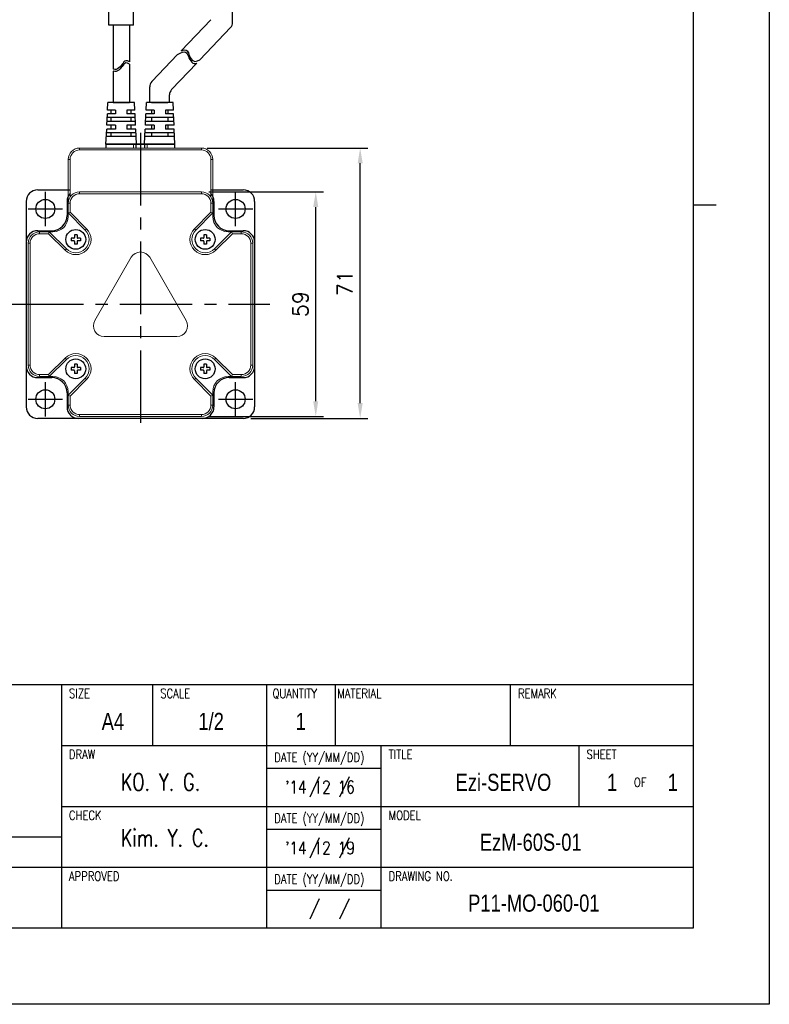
# Model space of a CAD drawing. Header units: millimetres. Extents: x 0 to 594, y 0 to 420.
# Tile 3 of 4: x 397 to 594, y 0 to 259. Entities that reach past the tile are written whole.
import ezdxf

# ---------------------------------------------------------------- set-up
doc = ezdxf.new("R2010")
doc.units = ezdxf.units.MM
doc.header["$PDSIZE"] = -1
doc.linetypes.add('CENTER2', pattern=[28.575, 19.05, -3.175, 3.175, -3.175])
doc.layers.add('DIM', color=3, linetype='Continuous')
doc.layers.add('SHEET', color=1, linetype='Continuous')
doc.styles.add('SHB', font='romans.shx', dxfattribs={"width": 0.75, "bigfont": 'whgtxt.shx'})
doc.styles.add('SHEET1', font='ROMANS.SHX', dxfattribs={"width": 0.8, "height": 3})
doc.styles.add('SHEET2', font='txt', dxfattribs={"width": 0.8, "height": 3})
doc.styles.get("Standard").update_dxf_attribs({"font": 'txt.shx', "bigfont": 'whgtxt.shx'})
doc.dimstyles.new('ISO-25', dxfattribs={"dimtxt": 2.5, "dimasz": 2.5, "dimexe": 1.25, "dimexo": 0.625, "dimtad": 1, "dimtxsty": 'Standard', "dimcen": 2.5, "dimadec": 0, "dimazin": 0, "dimtfac": 1, "dimtmove": 0, "dimatfit": 3, "dimfxl": 0, "dimarcsym": 0})

# ---------------------------------------------------------------- blocks, each defined once
blk = doc.blocks.new('*D17')
at = {"color": 8, "lineweight": -2}
for p, q in [((446.76, 213.43), (476.82, 213.43)), ((474.82, 158.43), (474.82, 209.43)), ((446.76, 154.43), (476.82, 154.43))]:
    blk.add_line(p, q, dxfattribs=at)
at = {"color": 8}
for points in [[(474.15, 209.43), (475.48, 209.43), (474.82, 213.43)], [(474.15, 158.43), (475.48, 158.43), (474.82, 154.43)]]:
    blk.add_solid(points, dxfattribs=at)
at = {"layer": 'Defpoints', "color": 0}
for p in [(444.76, 213.43), (474.82, 213.43), (444.76, 154.43)]:
    blk.add_point(p, dxfattribs=at)
at = {"color": 3, "insert": (470.82, 183.93), "char_height": 4, "attachment_point": 5, "rotation": 90}
blk.add_mtext('\\A1;59', dxfattribs=at)
blk = doc.blocks.new('*D18')
at = {"color": 8, "lineweight": -2}
for p, q in [((446.27, 224.93), (488.49, 224.93)), ((486.49, 157.93), (486.49, 220.93)), ((457.76, 153.93), (488.49, 153.93))]:
    blk.add_line(p, q, dxfattribs=at)
at = {"color": 8}
for points in [[(485.83, 220.93), (487.16, 220.93), (486.49, 224.93)], [(485.83, 157.93), (487.16, 157.93), (486.49, 153.93)]]:
    blk.add_solid(points, dxfattribs=at)
at = {"layer": 'Defpoints', "color": 0}
for p in [(444.27, 224.93), (486.49, 224.93), (455.76, 153.93)]:
    blk.add_point(p, dxfattribs=at)
at = {"color": 3, "insert": (482.49, 189.43), "char_height": 4, "attachment_point": 5, "rotation": 90}
blk.add_mtext('\\A1;71', dxfattribs=at)

msp = doc.modelspace()

# ---------------------------------------------------------------- linework, layer by layer
for p, q in [((452.9725, 257.9542), (452.9725, 268.6663)), ((447.2213, 258.6542), (439.4196, 250.4559)), ((421.551, 257.1892), (421.551, 245.7474)), ((425.851, 257.1892), (425.851, 247.5632)), ((452.4213, 256.5754), (444.3531, 248.097)), ((438.4891, 249.4782), (431.7354, 242.381)), ((425.851, 246.9887), (425.851, 236.9286)), ((443.5423, 247.245), (436.9354, 240.3022)), ((421.551, 245.1729), (421.551, 236.9286)), ((431.1842, 236.9286), (431.1842, 241.0023)), ((436.3842, 236.9286), (436.3842, 238.9235)), ((420.1101, 234.9286), (420.201, 236.9286)), ((427.201, 236.9286), (420.201, 236.9286)), ((425.851, 236.9286), (421.551, 236.9286)), ((423.6572, 236.9286), (425.851, 236.9286)), ((427.2919, 234.9286), (427.201, 236.9286)), ((430.2371, 234.9286), (430.328, 236.9286)), ((437.328, 236.9286), (430.328, 236.9286)), ((436.3842, 236.9286), (431.096, 236.9286)), ((435.978, 236.9286), (431.678, 236.9286)), ((433.7842, 236.9286), (435.978, 236.9286)), ((437.4189, 234.9286), (437.328, 236.9286)), ((419.9282, 230.9286), (420.0646, 233.9286)), ((427.3828, 232.9286), (420.0192, 232.9286)), ((422.201, 233.9286), (420.0646, 233.9286)), ((422.201, 233.9286), (420.0646, 233.9286)), ((422.201, 234.9286), (420.1101, 234.9286)), ((422.201, 234.9286), (420.1101, 234.9286)), ((421.101, 233.9286), (421.101, 234.9286)), ((421.101, 231.9286), (421.101, 232.9286)), ((422.201, 234.9286), (422.201, 233.9286)), ((427.2919, 234.9286), (425.201, 234.9286)), ((425.201, 234.9286), (425.201, 233.9286)), ((427.3373, 233.9286), (425.201, 233.9286)), ((426.301, 233.9286), (426.301, 234.9286)), ((426.301, 231.9286), (426.301, 232.9286)), ((427.4737, 230.9286), (427.3373, 233.9286)), ((430.0553, 230.9286), (430.1916, 233.9286)), ((437.5098, 232.9286), (430.1462, 232.9286)), ((432.328, 233.9286), (430.1916, 233.9286)), ((432.328, 233.9286), (430.1916, 233.9286)), ((432.328, 234.9286), (430.2371, 234.9286)), ((432.328, 234.9286), (430.2371, 234.9286)), ((431.678, 234.9286), (431.678, 233.9286)), ((431.678, 232.9286), (431.678, 231.9286)), ((432.328, 234.9286), (432.328, 233.9286)), ((437.4189, 234.9286), (435.328, 234.9286)), ((435.328, 234.9286), (435.328, 233.9286)), ((437.4644, 233.9286), (435.328, 233.9286)), ((435.978, 234.9286), (435.978, 233.9286)), ((435.978, 232.9286), (435.978, 231.9286)), ((437.6007, 230.9286), (437.4644, 233.9286)), ((422.201, 230.9286), (419.9282, 230.9286)), ((427.4282, 231.9286), (419.9737, 231.9286)), ((421.101, 229.9286), (421.101, 230.9286)), ((422.201, 230.9286), (422.201, 229.9286)), ((427.4737, 230.9286), (425.201, 230.9286)), ((425.201, 230.9286), (425.201, 229.9286)), ((426.301, 229.9286), (426.301, 230.9286)), ((432.328, 230.9286), (430.0553, 230.9286)), ((437.5553, 231.9286), (430.1007, 231.9286)), ((431.678, 230.9286), (431.678, 229.9286)), ((432.328, 230.9286), (432.328, 229.9286)), ((437.6007, 230.9286), (435.328, 230.9286)), ((435.328, 230.9286), (435.328, 229.9286)), ((435.978, 230.9286), (435.978, 229.9286)), ((419.701, 225.9286), (419.8828, 229.9286)), ((427.6101, 227.9286), (419.7919, 227.9286)), ((427.5646, 228.9286), (419.8373, 228.9286)), ((422.201, 229.9286), (419.8828, 229.9286)), ((421.101, 227.9286), (421.101, 228.9286)), ((427.5192, 229.9286), (425.201, 229.9286)), ((426.301, 227.9286), (426.301, 228.9286)), ((427.701, 225.9286), (427.5192, 229.9286)), ((429.828, 225.9286), (430.0098, 229.9286)), ((437.7371, 227.9286), (429.9189, 227.9286)), ((437.6916, 228.9286), (429.9644, 228.9286)), ((432.328, 229.9286), (430.0098, 229.9286)), ((431.678, 228.9286), (431.678, 227.9286)), ((437.6462, 229.9286), (435.328, 229.9286)), ((435.978, 228.9286), (435.978, 227.9286)), ((437.828, 225.9286), (437.6462, 229.9286)), ((401.7645, 213.9286), (410.2683, 213.9286)), ((447.2683, 213.9286), (455.7645, 213.9286)), ((398.7645, 210.9286), (398.7645, 156.9286)), ((458.7645, 210.9286), (458.7645, 156.9286)), ((455.7645, 153.9286), (401.7645, 153.9286))]:
    msp.add_line(p, q)
at = {"color": 0}
for p, q in [((420.4811, 257.1892), (420.4811, 261.599)), ((426.9208, 257.1892), (426.9208, 261.6004)), ((426.9208, 257.1892), (420.4811, 257.1892)), ((438.4891, 249.4782), (439.3514, 249.9446)), ((439.3514, 249.9446), (439.8161, 250.1169)), ((439.4196, 250.4559), (439.5001, 250.4995)), ((439.4397, 250.4771), (439.9648, 250.6718)), ((439.8161, 250.1169), (440.2574, 250.1827)), ((439.9648, 250.6718), (440.4061, 250.7376)), ((440.2574, 250.1827), (440.6358, 250.1048)), ((440.4061, 250.7376), (440.7845, 250.6597)), ((440.6358, 250.1048), (440.8651, 249.93)), ((440.7845, 250.6597), (441.0138, 250.4849)), ((440.8651, 249.93), (441.0502, 249.6712)), ((441.0138, 250.4849), (441.1988, 250.2261)), ((441.0502, 249.6712), (441.2076, 249.352)), ((441.1988, 250.2261), (441.3563, 249.9069)), ((441.2076, 249.352), (441.3544, 248.9959)), ((441.3544, 248.9959), (441.5083, 248.6263)), ((441.3563, 249.9069), (441.5031, 249.5508)), ((441.5031, 249.5508), (441.657, 249.1812)), ((441.5083, 248.6263), (441.7159, 248.204)), ((441.657, 249.1812), (441.8646, 248.7589)), ((441.8646, 248.7589), (442.1063, 248.3756)), ((442.1063, 248.3756), (442.3821, 248.0565)), ((421.6676, 245.681), (421.551, 245.7474)), ((422.7097, 245.7545), (422.3492, 245.613)), ((423.0587, 245.9913), (422.7097, 245.7545)), ((423.3913, 246.2991), (423.0587, 245.9913)), ((423.3913, 245.7246), (423.0587, 245.4169)), ((423.7012, 246.6532), (423.3913, 246.2991)), ((423.7012, 246.0787), (423.3913, 245.7246)), ((423.9455, 246.9704), (423.7012, 246.6532)), ((423.9455, 246.3959), (423.7012, 246.0787)), ((424.1794, 247.2763), (423.9455, 246.9704)), ((424.1794, 246.7018), (423.9455, 246.3959)), ((424.4141, 247.5439), (424.1794, 247.2763)), ((424.4141, 246.9694), (424.1794, 246.7018)), ((424.6599, 247.746), (424.4141, 247.5439)), ((424.6599, 247.1715), (424.4141, 246.9694)), ((424.9266, 247.8555), (424.6599, 247.746)), ((424.9266, 247.281), (424.6599, 247.1715)), ((425.3123, 247.8328), (424.9266, 247.8555)), ((425.3123, 247.2584), (424.9266, 247.281)), ((425.7215, 247.655), (425.3123, 247.8328)), ((425.7215, 247.0805), (425.3123, 247.2584)), ((425.851, 247.5632), (425.7215, 247.655)), ((425.851, 246.9887), (425.7215, 247.0805)), ((441.7159, 248.204), (441.9576, 247.8207)), ((441.9576, 247.8207), (442.2334, 247.5016)), ((442.2334, 247.5016), (442.5449, 247.2716)), ((442.3821, 248.0565), (442.6936, 247.8265)), ((442.5449, 247.2716), (442.8929, 247.1558)), ((442.6936, 247.8265), (443.0416, 247.7107)), ((442.8929, 247.1558), (443.2209, 247.1609)), ((443.0416, 247.7107), (443.3696, 247.7158)), ((443.2209, 247.1609), (443.5612, 247.25)), ((443.3696, 247.7158), (443.7098, 247.8049)), ((443.7098, 247.8049), (444.3531, 248.097)), ((421.6676, 245.1065), (421.551, 245.1729)), ((421.9831, 245.5912), (421.6676, 245.681)), ((421.9831, 245.0167), (421.6676, 245.1065)), ((422.3492, 245.613), (421.9831, 245.5912)), ((422.3492, 245.0385), (421.9831, 245.0167)), ((422.7097, 245.18), (422.3492, 245.0385)), ((423.0587, 245.4169), (422.7097, 245.18))]:
    msp.add_line(p, q, dxfattribs=at)
at = {"lineweight": 35}
for p, q in [((421.551, 236.9286), (423.6572, 236.9286)), ((431.678, 236.9286), (433.7842, 236.9286)), ((419.7645, 225.9286), (427.6375, 225.9286)), ((419.7645, 225.9286), (427.6375, 225.9286)), ((429.8915, 225.9286), (427.6375, 225.9286)), ((429.8915, 225.9286), (437.7645, 225.9286)), ((429.8915, 225.9286), (437.7645, 225.9286))]:
    msp.add_line(p, q, dxfattribs=at)
at = {"color": 1, "linetype": 'CENTER2'}
for p, q in [((428.7645, 228.9286), (428.7645, 149.9286)), ((403.7645, 204.4286), (403.7645, 213.4286)), ((453.7645, 204.4286), (453.7645, 213.4286)), ((399.2645, 208.9286), (408.2645, 208.9286)), ((449.2645, 208.9286), (458.2645, 208.9286)), ((394.7645, 183.9286), (462.7645, 183.9286)), ((403.7645, 154.4286), (403.7645, 163.4286)), ((453.7645, 154.4286), (453.7645, 163.4286)), ((399.2645, 158.9286), (408.2645, 158.9286)), ((449.2645, 158.9286), (458.2645, 158.9286))]:
    msp.add_line(p, q, dxfattribs=at)
at = {"color": 7, "linetype": 'Continuous', "lineweight": 15}
for p, q in [((419.7645, 225.9286), (419.7645, 224.9286)), ((426.9728, 225.9286), (419.7645, 225.9286)), ((426.9728, 225.9286), (426.9728, 224.9286)), ((426.9728, 225.9286), (430.5561, 225.9286)), ((430.5561, 225.9286), (430.5561, 224.9286)), ((430.5561, 225.9286), (437.7645, 225.9286)), ((437.7645, 225.9286), (437.7645, 224.9286)), ((412.7645, 224.9286), (444.7645, 224.9286)), ((412.7645, 224.9286), (412.7645, 224.4286)), ((444.7645, 224.4286), (412.7645, 224.4286)), ((444.7645, 224.9286), (444.7645, 224.4286)), ((409.7645, 221.9286), (410.2645, 221.9286)), ((409.7645, 210.4286), (409.7645, 221.9286)), ((410.2645, 221.9286), (410.2645, 212.0869)), ((447.7645, 221.9286), (447.2645, 221.9286)), ((447.2645, 212.0869), (447.2645, 221.9286)), ((447.7645, 221.9286), (447.7645, 210.4286)), ((412.7645, 213.4286), (444.7645, 213.4286)), ((412.7645, 213.4286), (412.7645, 212.9286)), ((444.7645, 212.9286), (412.7645, 212.9286)), ((444.7645, 213.4286), (444.7645, 212.9286)), ((409.7645, 210.4286), (410.2645, 210.4286)), ((409.7645, 207.8784), (409.7645, 210.4286)), ((410.2645, 210.4286), (410.2645, 208.0855)), ((447.2645, 208.0855), (447.2645, 210.4286)), ((447.7645, 210.4286), (447.2645, 210.4286)), ((447.7645, 210.4286), (447.7645, 207.8784)), ((409.7645, 207.8784), (410.2645, 208.0855)), ((414.2394, 203.4035), (409.7645, 207.8784)), ((409.7645, 207.8784), (409.7645, 206.9286)), ((410.2645, 208.0855), (414.5929, 203.757)), ((442.9361, 203.757), (447.2645, 208.0855)), ((447.7645, 207.8784), (443.2896, 203.4035)), ((447.7645, 207.8784), (447.2645, 208.0855)), ((447.7645, 206.9286), (447.7645, 207.8784)), ((402.2645, 202.9286), (404.8147, 202.9286)), ((402.2645, 202.9286), (402.2645, 202.4286)), ((404.6076, 202.4286), (402.2645, 202.4286)), ((404.8147, 202.9286), (404.6076, 202.4286)), ((408.9361, 198.1002), (404.6076, 202.4286)), ((404.8147, 202.9286), (409.2896, 198.4537)), ((405.7645, 202.9286), (404.8147, 202.9286)), ((414.2394, 203.4035), (414.5929, 203.757)), ((442.9361, 203.757), (443.2896, 203.4035)), ((448.2394, 198.4537), (452.7142, 202.9286)), ((452.9213, 202.4286), (448.5929, 198.1002)), ((452.7142, 202.9286), (451.7645, 202.9286)), ((452.9213, 202.4286), (452.7142, 202.9286)), ((452.7142, 202.9286), (455.2645, 202.9286)), ((455.2645, 202.4286), (452.9213, 202.4286)), ((455.2645, 202.4286), (455.2645, 202.9286)), ((399.2645, 199.9286), (399.7645, 199.9286)), ((399.2645, 167.9286), (399.2645, 199.9286)), ((399.7645, 199.9286), (399.7645, 167.9286)), ((457.7645, 167.9286), (457.7645, 199.9286)), ((457.7645, 199.9286), (458.2645, 199.9286)), ((458.2645, 199.9286), (458.2645, 167.9286)), ((409.2896, 198.4537), (408.9361, 198.1002)), ((448.5929, 198.1002), (448.2394, 198.4537)), ((426.3396, 196.2286), (416.7556, 179.6286)), ((440.7734, 179.6286), (431.1894, 196.2286)), ((419.1805, 175.4286), (438.3485, 175.4286)), ((404.6076, 165.4286), (408.9361, 169.757)), ((409.2896, 169.4035), (404.8147, 164.9286)), ((409.2896, 169.4035), (408.9361, 169.757)), ((448.5929, 169.757), (448.2394, 169.4035)), ((452.7142, 164.9286), (448.2394, 169.4035)), ((448.5929, 169.757), (452.9213, 165.4286)), ((399.2645, 167.9286), (399.7645, 167.9286)), ((457.7645, 167.9286), (458.2645, 167.9286)), ((402.2645, 165.4286), (404.6076, 165.4286)), ((402.2645, 164.9286), (402.2645, 165.4286)), ((404.8147, 164.9286), (402.2645, 164.9286)), ((404.8147, 164.9286), (404.6076, 165.4286)), ((404.8147, 164.9286), (405.7645, 164.9286)), ((409.7645, 159.9789), (414.2394, 164.4537)), ((414.5929, 164.1002), (410.2645, 159.7718)), ((414.2394, 164.4537), (414.5929, 164.1002)), ((442.9361, 164.1002), (443.2896, 164.4537)), ((447.2645, 159.7718), (442.9361, 164.1002)), ((443.2896, 164.4537), (447.7645, 159.9789)), ((451.7645, 164.9286), (452.7142, 164.9286)), ((452.9213, 165.4286), (452.7142, 164.9286)), ((455.2645, 164.9286), (452.7142, 164.9286)), ((452.9213, 165.4286), (455.2645, 165.4286)), ((455.2645, 165.4286), (455.2645, 164.9286)), ((409.7645, 160.9286), (409.7645, 159.9789)), ((447.7645, 159.9789), (447.7645, 160.9286)), ((410.2645, 159.7718), (409.7645, 159.9789)), ((409.7645, 157.4286), (409.7645, 159.9789)), ((410.2645, 159.7718), (410.2645, 157.4286)), ((447.2645, 159.7718), (447.7645, 159.9789)), ((447.2645, 157.4286), (447.2645, 159.7718)), ((447.7645, 159.9789), (447.7645, 157.4286)), ((410.2645, 157.4286), (409.7645, 157.4286)), ((447.2645, 157.4286), (447.7645, 157.4286)), ((412.7645, 154.9286), (444.7645, 154.9286)), ((412.7645, 154.9286), (412.7645, 154.4286)), ((444.7645, 154.4286), (412.7645, 154.4286)), ((444.7645, 154.9286), (444.7645, 154.4286))]:
    msp.add_line(p, q, dxfattribs=at)
at = {"lineweight": 25}
for p, q in [((419.7683, 224.9286), (419.7683, 225.9286)), ((419.7683, 225.9286), (427.6413, 225.9286)), ((429.8954, 225.9286), (427.6413, 225.9286)), ((427.6413, 224.9286), (427.6413, 225.9286)), ((429.8954, 225.9286), (437.7683, 225.9286)), ((429.8954, 224.9286), (429.8954, 225.9286)), ((437.7683, 224.9286), (437.7683, 225.9286))]:
    msp.add_line(p, q, dxfattribs=at)
at = {"ltscale": 0.3}
for p, q in [((409.4645, 210.9286), (409.4645, 207.2286)), ((448.0645, 210.9286), (448.0645, 207.2286)), ((401.7645, 203.2286), (405.4645, 203.2286)), ((452.0645, 203.2286), (455.7645, 203.2286)), ((401.7645, 164.6286), (405.4645, 164.6286)), ((452.0645, 164.6286), (455.7645, 164.6286)), ((409.4645, 160.6286), (409.4645, 156.9286)), ((448.0645, 160.6286), (448.0645, 156.9286))]:
    msp.add_line(p, q, dxfattribs=at)
at = {"color": 4}
msp.add_line((574, 210), (580, 210), dxfattribs=at)
at = {"linetype": 'Continuous'}
for p, q in [((412.1145, 202.1786), (411.4145, 202.1786)), ((411.4145, 202.1786), (411.4145, 201.4286)), ((412.1145, 202.1786), (412.1145, 201.4286)), ((446.1145, 202.1786), (445.4145, 202.1786)), ((445.4145, 202.1786), (445.4145, 201.4286)), ((446.1145, 202.1786), (446.1145, 201.4286)), ((410.5145, 201.2786), (410.5145, 200.5786)), ((411.2645, 201.2786), (410.5145, 201.2786)), ((411.2645, 200.5786), (410.5145, 200.5786)), ((411.4145, 200.4286), (411.4145, 199.6786)), ((412.1145, 199.6786), (411.4145, 199.6786)), ((412.1145, 200.4286), (412.1145, 199.6786)), ((413.0145, 201.2786), (412.2645, 201.2786)), ((413.0145, 200.5786), (412.2645, 200.5786)), ((413.0145, 201.2786), (413.0145, 200.5786)), ((444.5145, 201.2786), (444.5145, 200.5786)), ((445.2645, 201.2786), (444.5145, 201.2786)), ((445.2645, 200.5786), (444.5145, 200.5786)), ((445.4145, 200.4286), (445.4145, 199.6786)), ((446.1145, 199.6786), (445.4145, 199.6786)), ((446.1145, 200.4286), (446.1145, 199.6786)), ((447.0145, 201.2786), (446.2645, 201.2786)), ((447.0145, 200.5786), (446.2645, 200.5786)), ((447.0145, 201.2786), (447.0145, 200.5786)), ((412.1145, 168.1786), (411.4145, 168.1786)), ((411.4145, 168.1786), (411.4145, 167.4286)), ((412.1145, 168.1786), (412.1145, 167.4286)), ((446.1145, 168.1786), (445.4145, 168.1786)), ((445.4145, 168.1786), (445.4145, 167.4286)), ((446.1145, 168.1786), (446.1145, 167.4286)), ((410.5145, 167.2786), (410.5145, 166.5786)), ((411.2645, 167.2786), (410.5145, 167.2786)), ((411.2645, 166.5786), (410.5145, 166.5786)), ((411.4145, 166.4286), (411.4145, 165.6786)), ((412.1145, 165.6786), (411.4145, 165.6786)), ((412.1145, 166.4286), (412.1145, 165.6786)), ((413.0145, 167.2786), (412.2645, 167.2786)), ((413.0145, 166.5786), (412.2645, 166.5786)), ((413.0145, 167.2786), (413.0145, 166.5786)), ((444.5145, 167.2786), (444.5145, 166.5786)), ((445.2645, 167.2786), (444.5145, 167.2786)), ((445.2645, 166.5786), (444.5145, 166.5786)), ((445.4145, 166.4286), (445.4145, 165.6786)), ((446.1145, 165.6786), (445.4145, 165.6786)), ((446.1145, 166.4286), (446.1145, 165.6786)), ((447.0145, 167.2786), (446.2645, 167.2786)), ((447.0145, 166.5786), (446.2645, 166.5786)), ((447.0145, 167.2786), (447.0145, 166.5786))]:
    msp.add_line(p, q, dxfattribs=at)
at = {"color": 6}
msp.add_lwpolyline([(0, 420), (594, 420), (594, 0), (0, 0)], close=True, dxfattribs=at)
at = {"color": 4}
msp.add_lwpolyline([(20, 400), (574, 400), (574, 20), (20, 20)], close=True, dxfattribs=at)
for centre, radius in [((403.7645, 208.9286), 2.5), ((453.7645, 208.9286), 2.5), ((411.7645, 200.9286), 2.6), ((445.7645, 200.9286), 2.6), ((411.7645, 166.9286), 2.6), ((445.7645, 166.9286), 2.6), ((403.7645, 158.9286), 2.5), ((453.7645, 158.9286), 2.5)]:
    msp.add_circle(centre, radius)
for centre, start, end in [((450.9725, 257.9542), 316.419966, 360), ((433.1842, 241.0023), 136.419966, 180), ((438.3842, 238.9235), 136.419966, 180)]:
    msp.add_arc(centre, 2, start, end)
at = {"color": 7, "linetype": 'Continuous', "lineweight": 15}
for centre, radius, start, end in [((412.7645, 221.9286), 3, 90, 180), ((412.7645, 221.9286), 2.5, 90, 180), ((444.7645, 221.9286), 3, 0, 90), ((444.7645, 221.9286), 2.5, 0, 90), ((412.7645, 210.4286), 3, 90, 180), ((412.7645, 210.4286), 2.5, 90, 180), ((444.7645, 210.4286), 3, 0, 90), ((444.7645, 210.4286), 2.5, 0, 90), ((405.7645, 206.9286), 4, 270, 0), ((451.7645, 206.9286), 4, 180, 270), ((402.2645, 199.9286), 3, 90, 180), ((402.2645, 199.9286), 2.5, 90, 180), ((411.7645, 200.9286), 4, 225, 45), ((411.7645, 200.9286), 3.5, 225, 45), ((445.7645, 200.9286), 4, 135, 315), ((445.7645, 200.9286), 3.5, 135, 315), ((455.2645, 199.9286), 3, 0, 90), ((455.2645, 199.9286), 2.5, 0, 90), ((428.7645, 194.8286), 2.8, 30, 150), ((419.1805, 178.2286), 2.8, 150, 270), ((438.3485, 178.2286), 2.8, 270, 30), ((411.7645, 166.9286), 4, 315, 135), ((445.7645, 166.9286), 4, 45, 225), ((411.7645, 166.9286), 3.5, 315, 135), ((445.7645, 166.9286), 3.5, 45, 225), ((402.2645, 167.9286), 3, 180, 270), ((402.2645, 167.9286), 2.5, 180, 270), ((455.2645, 167.9286), 2.5, 270, 0), ((455.2645, 167.9286), 3, 270, 0), ((405.7645, 160.9286), 4, 0, 90), ((451.7645, 160.9286), 4, 90, 180), ((412.7645, 157.4286), 3, 180, 270), ((412.7645, 157.4286), 2.5, 180, 270), ((444.7645, 157.4286), 2.5, 270, 0), ((444.7645, 157.4286), 3, 270, 0)]:
    msp.add_arc(centre, radius, start, end, dxfattribs=at)
at = {"ltscale": 0.3}
for centre, radius, start, end in [((401.7645, 210.9286), 3, 90, 180), ((412.4645, 210.9286), 3, 137.058255, 180), ((445.0645, 210.9286), 3, 0, 42.724889), ((455.7645, 210.9286), 3, 0, 90), ((405.4645, 207.2286), 4, 270, 0), ((452.0645, 207.2286), 4, 180, 270), ((401.7645, 200.2286), 3, 90, 180), ((455.7645, 200.2286), 3, 0, 90), ((401.7645, 167.6286), 3, 180, 270), ((455.7645, 167.6286), 3, 270, 0), ((405.4645, 160.6286), 4, 0, 90), ((452.0645, 160.6286), 4, 90, 180), ((401.7645, 156.9286), 3, 180, 270), ((412.4645, 156.9286), 3, 180, 270), ((445.0645, 156.9286), 3, 270, 0), ((455.7645, 156.9286), 3, 270, 0)]:
    msp.add_arc(centre, radius, start, end, dxfattribs=at)
at = {"linetype": 'Continuous'}
for centre, start, end in [((411.2645, 201.4286), 269.999999, 0.000009), ((411.2645, 200.4286), 359.999995, 89.999997), ((412.2645, 201.4286), 180, 270.000003), ((412.2645, 200.4286), 89.999997, 180), ((445.2645, 201.4286), 269.999999, 0.000009), ((445.2645, 200.4286), 359.999995, 89.999997), ((446.2645, 201.4286), 180, 270.000003), ((446.2645, 200.4286), 89.999997, 180), ((411.2645, 167.4286), 269.999999, 0.000009), ((411.2645, 166.4286), 359.999995, 89.999997), ((412.2645, 167.4286), 180, 270.000003), ((412.2645, 166.4286), 89.999997, 180), ((445.2645, 167.4286), 269.999999, 0.000009), ((445.2645, 166.4286), 359.999995, 89.999997), ((446.2645, 167.4286), 180, 270.000003), ((446.2645, 166.4286), 89.999997, 180)]:
    msp.add_arc(centre, 0.15, start, end, dxfattribs=at)
at = {"layer": 'SHEET', "color": 7}
for p, q in [((318, 84), (574, 84)), ((408, 84), (408, 20)), ((318, 44), (408, 44))]:
    msp.add_line(p, q, dxfattribs=at)
at = {"layer": 'SHEET'}
for p, q in [((432, 68), (432, 84)), ((462, 20), (462, 84)), ((480, 68), (480, 84)), ((526, 68), (526, 84)), ((408, 68), (574, 68)), ((492, 20), (492, 68)), ((544, 52), (544, 68)), ((462, 62), (492, 62)), ((475.7601, 59.723), (473.2579, 54.4078)), ((483.5984, 59.7148), (481.0961, 54.3996)), ((408, 52), (574, 52)), ((462, 46), (492, 46)), ((475.7601, 43.723), (473.2579, 38.4078)), ((483.5984, 43.7148), (481.0961, 38.3996)), ((318, 36), (574, 36)), ((462, 30), (492, 30)), ((475.7601, 27.723), (473.2579, 22.4078)), ((483.5984, 27.7148), (481.0961, 22.3996))]:
    msp.add_line(p, q, dxfattribs=at)

# ---------------------------------------------------------------- texts
at = {"layer": 'DIM', "color": 3, "style": 'SHB', "width": 0.75}
for s, p in [('KO. Y. G.', (423.6103, 56.1279)), ('Kim. Y. C.', (423.6103, 41.4726))]:
    msp.add_text(s, height=4.5, dxfattribs=at).set_placement(p)
at = {"layer": 'SHEET', "style": 'SHEET1', "width": 0.8}
for s, p in [('SIZE', (409.9793, 80.4604)), ('SCALE', (433.9793, 80.4604)), ('QUANTITY', (463.4591, 80.4604)), ('MATERIAL', (480.4793, 80.4604)), ('REMARK', (527.9793, 80.4604)), ('DRAW', (409.9793, 64.4604)), ('DATE (YY/MM/DD)', (463.9277, 63.6818)), ('TITLE', (493.9793, 64.4604)), ('SHEET', (545.9793, 64.4604)), ('OF', (558.4154, 57.1091)), ('CHECK', (409.9793, 48.4604)), ('DATE (YY/MM/DD)', (463.9277, 47.6818)), ('MODEL', (493.9793, 48.4604)), ('APPROVED', (409.9793, 32.4604)), ('DATE (YY/MM/DD)', (463.9277, 31.6818)), ('DRAWING NO.', (493.9793, 32.4604))]:
    msp.add_text(s, height=2.4, dxfattribs=at).set_placement(p)
at = {"layer": 'SHEET', "color": 7, "style": 'SHEET2', "width": 0.8}
for s, p in [('A4', (418.5726, 72.0681)), ('1/2', (443.9918, 72.0681)), ('1', (469.5531, 72.0681)), ('Ezi-SERVO', (511.5676, 56.0681)), ('1', (551.3623, 56.0681)), ('1', (567.2783, 56.0681)), ('EzM-60S-01', (517.936, 40.3335)), ('P11-MO-060-01', (514.8736, 24.3335))]:
    msp.add_text(s, height=4.5, dxfattribs=at).set_placement(p)
at = {"layer": 'SHEET', "color": 3, "style": 'SHEET1', "width": 0.8}
for s, p in [("'14 12 16", (466.7638, 55.4207)), ("'14 12 19", (466.7638, 39.4207))]:
    msp.add_text(s, height=3.3, dxfattribs=at).set_placement(p)

# ---------------------------------------------------------------- dimensions: what is measured, and where the dimension line sits
for base, p1, p2, picture, middle in [((486.4926, 224.9286), (455.7645, 153.9286), (444.2683, 224.9286), '*D18', (482.4926, 189.4286)), ((474.8169, 213.4286), (444.7645, 154.4286), (444.7645, 213.4286), '*D17', (470.8169, 183.9286))]:
    dim = msp.add_linear_dim(base=base, p1=p1, p2=p2, angle=90, dimstyle='ISO-25', override={"dimscale": 2, "dimtxt": 2, "dimasz": 2, "dimexe": 1, "dimexo": 1, "dimgap": 1, "dimdec": 3, "dimzin": 9, "dimdsep": 46, "dimcen": 0, "dimclrd": 8, "dimclre": 8, "dimclrt": 3, "dimadec": 3, "dimazin": 2, "dimtol": 0, "dimlim": 0, "dimtp": 1, "dimtm": 1, "dimtdec": 3, "dimfxl": 0.6, "dimtolj": 1, "dimtzin": 9, "dimarcsym": 1})
    dim.commit()
    dim.dimension.update_dxf_attribs({"geometry": picture, "text_midpoint": middle})

doc.saveas('drawing.dxf')
